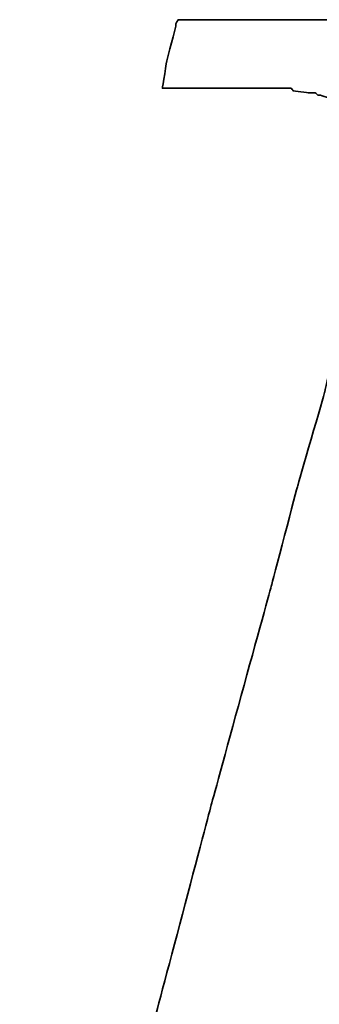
# Model space of a CAD drawing. Header units: millimetres. Extents: x -115 to 753, y -125 to 121.
# Tile 80 of 96: x 479.688 to 480.249, y 5.518 to 7.358. Entities that reach past the tile are written whole.
import ezdxf

# ---------------------------------------------------------------- set-up
doc = ezdxf.new("R2010")
doc.units = ezdxf.units.MM
doc.layers.add('DIM', color=4, linetype='Continuous')
doc.layers.add('layer 1', color=7, linetype='Continuous')

# ---------------------------------------------------------------- blocks, each defined once
blk = doc.blocks.new('TBI MOTION logo(完整正式版)')
at = {"layer": 'layer 1', "color": 22, "lineweight": 35}
blk.add_open_spline([(-40.59125, -7.943749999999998), (-40.59125, -7.943749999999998), (-40.97375, -7.943749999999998), (-40.97375, -7.943749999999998), (-40.97375, -7.943749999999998), (-40.97375, -7.943749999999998), (-41.38125, -7.943749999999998), (-41.38125, -7.943749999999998), (-41.38125, -7.943749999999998), (-41.38125, -7.943749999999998), (-41.54874999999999, -7.943749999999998), (-41.54874999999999, -7.943749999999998), (-41.54874999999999, -7.943749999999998), (-41.54874999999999, -7.943749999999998), (-41.59875, -7.943749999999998), (-41.59875, -7.943749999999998), (-41.59875, -7.943749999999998), (-41.59875, -7.943749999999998), (-41.88374999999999, -7.943749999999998), (-41.88374999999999, -7.943749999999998), (-41.88374999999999, -7.943749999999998), (-41.88374999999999, -7.943749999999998), (-41.90875, -7.91875), (-41.90875, -7.91875), (-41.90875, -7.91875), (-41.90875, -7.91875), (-42.19875, -7.871249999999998), (-42.19875, -7.871249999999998), (-42.19875, -7.871249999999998), (-42.19875, -7.871249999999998), (-42.43875, -7.82375), (-42.43875, -7.82375), (-42.43875, -7.82375), (-42.43875, -7.82375), (-42.45875, -7.82375), (-42.45875, -7.82375), (-42.45875, -7.82375), (-42.45875, -7.82375), (-42.48624999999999, -7.82375), (-42.48624999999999, -7.82375), (-42.48624999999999, -7.82375), (-42.48624999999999, -7.82375), (-42.67625, -7.723749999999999), (-42.67625, -7.723749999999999), (-42.67625, -7.723749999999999), (-42.67625, -7.723749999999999), (-42.70125, -7.70375), (-42.70125, -7.70375), (-42.70125, -7.70375), (-42.70125, -7.70375), (-42.72375, -7.678749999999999), (-42.72375, -7.678749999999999), (-42.72375, -7.678749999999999), (-42.72375, -7.678749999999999), (-42.86875, -7.488749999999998), (-42.86875, -7.488749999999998), (-42.86875, -7.488749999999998), (-42.86875, -7.488749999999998), (-42.89374999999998, -7.438749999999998), (-42.89374999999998, -7.438749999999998), (-42.89374999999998, -7.438749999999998), (-42.89374999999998, -7.438749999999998), (-42.91875, -7.388749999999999), (-42.91875, -7.388749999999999), (-42.91875, -7.388749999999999), (-42.91875, -7.388749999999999), (-42.93874999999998, -7.12875), (-42.93874999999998, -7.12875), (-42.93874999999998, -7.12875), (-42.93874999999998, -7.12875), (-42.96375, -7.103749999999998), (-42.96375, -7.103749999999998), (-42.96375, -7.103749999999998), (-42.96375, -7.103749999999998), (-42.96375, -7.053749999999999), (-42.96375, -7.053749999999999), (-42.96375, -7.053749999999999), (-42.96375, -7.053749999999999), (-42.96375, -7.00875), (-42.96375, -7.00875), (-42.96375, -7.00875), (-42.96375, -7.00875), (-42.91875, -6.69625), (-42.91875, -6.69625), (-42.91875, -6.69625), (-42.91875, -6.69625), (-42.91875, -6.62375), (-42.91875, -6.62375), (-42.91875, -6.62375), (-42.91875, -6.62375), (-42.91875, -6.59625), (-42.91875, -6.59625), (-42.91875, -6.59625), (-42.91875, -6.59625), (-42.91875, -6.57375), (-42.91875, -6.57375), (-42.91875, -6.57375), (-42.91875, -6.57375), (-42.91875, -6.528749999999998), (-42.91875, -6.528749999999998), (-42.91875, -6.528749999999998), (-42.91875, -6.528749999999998), (-42.89374999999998, -6.50375), (-42.89374999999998, -6.50375), (-42.89374999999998, -6.50375), (-42.89374999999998, -6.50375), (-42.84374999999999, -6.38375), (-42.84374999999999, -6.38375), (-42.84374999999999, -6.38375), (-42.84374999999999, -6.38375), (-42.84374999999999, -6.358749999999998), (-42.84374999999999, -6.358749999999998), (-42.84374999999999, -6.358749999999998), (-42.84374999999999, -6.358749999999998), (-42.74625, -6.143749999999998), (-42.74625, -6.143749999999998), (-42.74625, -6.143749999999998), (-42.74625, -6.143749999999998), (-42.70125, -5.853749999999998), (-42.70125, -5.853749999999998), (-42.70125, -5.853749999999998), (-42.70125, -5.853749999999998), (-42.60374999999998, -5.47125), (-42.60374999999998, -5.47125), (-42.60374999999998, -5.47125), (-42.60374999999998, -5.47125), (-42.60374999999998, -5.44875), (-42.60374999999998, -5.44875), (-42.60374999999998, -5.44875), (-42.60374999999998, -5.44875), (-42.38875, -4.678749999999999), (-42.38875, -4.678749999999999), (-42.38875, -4.678749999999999), (-42.38875, -4.678749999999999), (-42.36375, -4.653749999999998), (-42.36375, -4.653749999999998), (-42.36375, -4.653749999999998), (-42.36375, -4.653749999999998), (-42.12375, -3.69625), (-42.12375, -3.69625), (-42.12375, -3.69625), (-42.12375, -3.69625), (-42.12375, -3.67374), (-42.12375, -3.67374), (-42.12375, -3.67374), (-42.12375, -3.67374), (-41.78875, -2.593739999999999), (-41.78875, -2.593739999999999), (-41.78875, -2.593739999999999), (-41.78875, -2.593739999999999), (-41.18875, -0.19375), (-41.18875, -0.19375), (-41.18875, -0.19375), (-41.18875, -0.19375), (-40.54375, 2.20624), (-40.54375, 2.20624), (-40.54375, 2.20624), (-40.54375, 2.20624), (-40.25374999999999, 3.308749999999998), (-40.25374999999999, 3.308749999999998), (-40.25374999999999, 3.308749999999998), (-40.25374999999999, 3.308749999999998), (-39.98875, 4.27125), (-39.98875, 4.27125), (-39.98875, 4.27125), (-39.98875, 4.27125), (-39.77375, 5.131249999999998), (-39.77375, 5.131249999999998), (-39.77375, 5.131249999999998), (-39.77375, 5.131249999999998), (-39.67875, 5.47125), (-39.67875, 5.47125), (-39.67875, 5.47125), (-39.67875, 5.47125), (-39.60375, 5.756249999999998), (-39.60375, 5.756249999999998), (-39.60375, 5.756249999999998), (-39.60375, 5.756249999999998), (-39.60375, 5.78125), (-39.60375, 5.78125), (-39.60375, 5.78125), (-39.60375, 5.78125), (-39.50875, 5.97125), (-39.50875, 5.97125), (-39.50875, 5.97125), (-39.50875, 5.97125), (-39.50875, 6.138749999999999), (-39.50875, 6.138749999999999), (-39.50875, 6.138749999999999), (-39.50875, 6.138749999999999), (-39.48625, 6.166249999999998), (-39.48625, 6.166249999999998), (-39.48625, 6.166249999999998), (-39.48625, 6.166249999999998), (-39.46125, 6.286249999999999), (-39.46125, 6.286249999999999), (-39.46125, 6.286249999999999), (-39.46125, 6.286249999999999), (-39.46125, 6.426249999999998), (-39.46125, 6.426249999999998), (-39.46125, 6.426249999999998), (-39.46125, 6.426249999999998), (-39.41375, 6.426249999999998), (-39.41375, 6.426249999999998), (-39.41375, 6.426249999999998), (-39.41375, 6.426249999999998), (-39.29375, 6.69125), (-39.29375, 6.69125), (-39.29375, 6.69125), (-39.29375, 6.69125), (-39.26875, 6.741249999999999), (-39.26875, 6.741249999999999), (-39.26875, 6.741249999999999), (-39.26875, 6.741249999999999), (-39.24375, 6.76625), (-39.24375, 6.76625), (-39.24375, 6.76625), (-39.24375, 6.76625), (-38.98375, 7.006239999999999), (-38.98375, 7.006239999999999), (-38.98375, 7.006239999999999), (-38.98375, 7.006239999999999), (-38.95625, 7.026239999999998), (-38.95625, 7.026239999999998), (-38.95625, 7.026239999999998), (-38.95625, 7.026239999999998), (-38.78875, 7.126239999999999), (-38.78875, 7.126239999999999), (-38.78875, 7.126239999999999), (-38.78875, 7.126239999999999), (-38.76375, 7.126239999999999), (-38.76375, 7.126239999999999), (-38.76375, 7.126239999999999), (-38.76375, 7.126239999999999), (-38.74375, 7.126239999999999), (-38.74375, 7.126239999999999), (-38.74375, 7.126239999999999), (-38.74375, 7.126239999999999), (-38.52875, 7.171249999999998), (-38.52875, 7.171249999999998), (-38.52875, 7.171249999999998), (-38.52875, 7.171249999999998), (-38.52875, 7.196239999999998), (-38.52875, 7.196239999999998), (-38.52875, 7.196239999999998), (-38.52875, 7.196239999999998), (-38.50375, 7.196239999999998), (-38.50375, 7.196239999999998), (-38.50375, 7.196239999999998), (-38.50375, 7.196239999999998), (-38.26125, 7.21875), (-38.26125, 7.21875), (-38.26125, 7.21875), (-38.26125, 7.21875), (-38.23875000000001, 7.246239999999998), (-38.23875000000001, 7.246239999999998), (-38.23875000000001, 7.246239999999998), (-38.23875000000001, 7.246239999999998), (-38.21625, 7.246239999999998), (-38.21625, 7.246239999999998), (-38.21625, 7.246239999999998), (-38.21625, 7.246239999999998), (-38.18875, 7.246239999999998), (-38.18875, 7.246239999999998), (-38.18875, 7.246239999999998), (-38.18875, 7.246239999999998), (-37.90375, 7.246239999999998), (-37.90375, 7.246239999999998), (-37.90375, 7.246239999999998), (-37.90375, 7.246239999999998), (-37.85375, 7.246239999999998), (-37.85375, 7.246239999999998), (-37.85375, 7.246239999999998), (-37.85375, 7.246239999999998), (-37.75875, 7.246239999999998), (-37.75875, 7.246239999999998), (-37.75875, 7.246239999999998), (-37.75875, 7.246239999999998), (-37.42375, 7.246239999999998), (-37.42375, 7.246239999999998), (-37.42375, 7.246239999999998), (-37.42375, 7.246239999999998), (-37.08875, 7.246239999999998), (-37.08875, 7.246239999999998), (-37.08875, 7.246239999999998), (-37.08875, 7.246239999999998), (-37.06375, 7.246239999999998), (-37.06375, 7.246239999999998), (-37.06375, 7.246239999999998), (-37.06375, 7.246239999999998), (-37.06375, 7.266239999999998), (-37.06375, 7.266239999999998), (-37.06375, 7.266239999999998), (-37.06375, 7.266239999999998), (-37.03875, 7.291249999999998), (-37.03875, 7.291249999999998), (-37.03875, 7.291249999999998), (-37.03875, 7.291249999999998), (-37.03875, 7.31625), (-37.03875, 7.31625), (-37.03875, 7.31625), (-37.03875, 7.31625), (-36.94125, 7.676249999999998), (-36.94125, 7.676249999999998), (-36.94125, 7.676249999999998), (-36.94125, 7.676249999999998), (-36.86875, 7.98625), (-36.86875, 7.98625), (-36.86875, 7.98625), (-36.86875, 7.98625), (-36.98875000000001, 7.98625), (-36.98875000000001, 7.98625), (-36.98875000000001, 7.98625), (-36.98875000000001, 7.98625), (-37.42375, 7.98625), (-37.42375, 7.98625), (-37.42375, 7.98625), (-37.42375, 7.98625), (-37.94875, 7.98625), (-37.94875, 7.98625), (-37.94875, 7.98625), (-37.94875, 7.98625), (-38.57375, 7.98625), (-38.57375, 7.98625), (-38.57375, 7.98625), (-38.57375, 7.98625), (-39.29375, 7.98625), (-39.29375, 7.98625), (-39.29375, 7.98625), (-39.29375, 7.98625), (-40.82875, 7.98625), (-40.82875, 7.98625), (-40.82875, 7.98625), (-40.82875, 7.98625), (-42.36375, 7.98625), (-42.36375, 7.98625), (-42.36375, 7.98625), (-42.36375, 7.98625), (-43.08375, 7.98625), (-43.08375, 7.98625), (-43.08375, 7.98625), (-43.08375, 7.98625), (-43.70875, 7.98625), (-43.70875, 7.98625), (-43.70875, 7.98625), (-43.70875, 7.98625), (-44.23375, 7.98625), (-44.23375, 7.98625), (-44.23375, 7.98625), (-44.23375, 7.98625), (-44.66875, 7.98625), (-44.66875, 7.98625), (-44.66875, 7.98625), (-44.66875, 7.98625), (-44.88375, 7.98625), (-44.88375, 7.98625), (-44.88375, 7.98625), (-44.88375, 7.98625), (-44.90874999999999, 7.94125), (-44.90874999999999, 7.94125), (-44.90874999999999, 7.94125), (-44.90874999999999, 7.94125), (-44.90874999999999, 7.916249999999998), (-44.90874999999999, 7.916249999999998), (-44.90874999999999, 7.916249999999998), (-44.90874999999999, 7.916249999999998), (-45.00375, 7.55625), (-45.00375, 7.55625), (-45.00375, 7.55625), (-45.00375, 7.55625), (-45.05374999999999, 7.246239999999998), (-45.05374999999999, 7.246239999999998), (-45.05374999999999, 7.246239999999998), (-45.05374999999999, 7.246239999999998), (-44.61875, 7.246239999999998), (-44.61875, 7.246239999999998), (-44.61875, 7.246239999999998), (-44.61875, 7.246239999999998), (-44.11375, 7.246239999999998), (-44.11375, 7.246239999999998), (-44.11375, 7.246239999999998), (-44.11375, 7.246239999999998), (-43.99375, 7.246239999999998), (-43.99375, 7.246239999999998), (-43.99375, 7.246239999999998), (-43.99375, 7.246239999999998), (-43.94625, 7.246239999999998), (-43.94625, 7.246239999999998), (-43.94625, 7.246239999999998), (-43.94625, 7.246239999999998), (-43.92374, 7.246239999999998), (-43.92374, 7.246239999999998), (-43.92374, 7.246239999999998), (-43.92374, 7.246239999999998), (-43.65874999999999, 7.246239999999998), (-43.65874999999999, 7.246239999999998), (-43.65874999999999, 7.246239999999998), (-43.65874999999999, 7.246239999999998), (-43.63875, 7.21875), (-43.63875, 7.21875), (-43.63875, 7.21875), (-43.63875, 7.21875), (-43.46874999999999, 7.196239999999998), (-43.46874999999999, 7.196239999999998), (-43.46874999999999, 7.196239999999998), (-43.46874999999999, 7.196239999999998), (-43.39875, 7.196239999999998), (-43.39875, 7.196239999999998), (-43.39875, 7.196239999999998), (-43.39875, 7.196239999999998), (-43.37125, 7.171249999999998), (-43.37125, 7.171249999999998), (-43.37125, 7.171249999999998), (-43.37125, 7.171249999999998), (-43.34875, 7.171249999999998), (-43.34875, 7.171249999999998), (-43.34875, 7.171249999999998), (-43.34875, 7.171249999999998), (-43.20375, 7.126239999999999), (-43.20375, 7.126239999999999), (-43.20375, 7.126239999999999), (-43.20375, 7.126239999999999), (-43.05875, 7.076239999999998), (-43.05875, 7.076239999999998), (-43.05875, 7.076239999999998), (-43.05875, 7.076239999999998), (-43.01375, 7.076239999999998), (-43.01375, 7.076239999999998), (-43.01375, 7.076239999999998), (-43.01375, 7.076239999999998), (-42.98875, 7.026239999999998), (-42.98875, 7.026239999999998), (-42.98875, 7.026239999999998), (-42.98875, 7.026239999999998), (-42.79874999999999, 6.86125), (-42.79874999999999, 6.86125), (-42.79874999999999, 6.86125), (-42.79874999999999, 6.86125), (-42.77375, 6.81125), (-42.77375, 6.81125), (-42.77375, 6.81125), (-42.77375, 6.81125), (-42.74625, 6.76625), (-42.74625, 6.76625), (-42.74625, 6.76625), (-42.74625, 6.76625), (-42.72375, 6.47625), (-42.72375, 6.47625), (-42.72375, 6.47625), (-42.72375, 6.47625), (-42.70125, 6.45124), (-42.70125, 6.45124), (-42.70125, 6.45124), (-42.70125, 6.45124), (-42.70125, 6.426249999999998), (-42.70125, 6.426249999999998), (-42.70125, 6.426249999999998), (-42.70125, 6.426249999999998), (-42.72375, 6.40625), (-42.72375, 6.40625), (-42.72375, 6.40625), (-42.72375, 6.40625), (-42.74625, 5.97125), (-42.74625, 5.97125), (-42.74625, 5.97125), (-42.74625, 5.97125), (-42.74625, 5.94625), (-42.74625, 5.94625), (-42.74625, 5.94625), (-42.74625, 5.94625), (-42.74625, 5.926249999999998), (-42.74625, 5.926249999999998), (-42.74625, 5.926249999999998), (-42.74625, 5.926249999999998), (-42.77375, 5.876249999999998), (-42.77375, 5.876249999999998), (-42.77375, 5.876249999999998), (-42.77375, 5.876249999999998), (-42.81875, 5.80625), (-42.81875, 5.80625), (-42.81875, 5.80625), (-42.81875, 5.80625), (-42.86875, 5.63625), (-42.86875, 5.63625), (-42.86875, 5.63625), (-42.86875, 5.63625), (-42.91875, 5.39625), (-42.91875, 5.39625), (-42.91875, 5.39625), (-42.91875, 5.39625), (-42.91875, 5.37124), (-42.91875, 5.37124), (-42.91875, 5.37124), (-42.91875, 5.37124), (-43.01375, 5.10874), (-43.01375, 5.10874), (-43.01375, 5.10874), (-43.01375, 5.10874), (-43.10875, 4.771239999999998), (-43.10875, 4.771239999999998), (-43.10875, 4.771239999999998), (-43.10875, 4.771239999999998), (-43.29875, 3.956249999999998), (-43.29875, 3.956249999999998), (-43.29875, 3.956249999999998), (-43.29875, 3.956249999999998), (-43.58875, 2.951249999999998), (-43.58875, 2.951249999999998), (-43.58875, 2.951249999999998), (-43.58875, 2.951249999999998), (-43.87375, 1.87125), (-43.87375, 1.87125), (-43.87375, 1.87125), (-43.87375, 1.87125), (-44.52625, -0.50374), (-44.52625, -0.50374), (-44.52625, -0.50374), (-44.52625, -0.50374), (-45.14874999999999, -2.853749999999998), (-45.14874999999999, -2.853749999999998), (-45.14874999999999, -2.853749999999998), (-45.14874999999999, -2.853749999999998), (-45.43375, -3.95875), (-45.43375, -3.95875), (-45.43375, -3.95875), (-45.43375, -3.95875), (-45.69874999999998, -4.96875), (-45.69874999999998, -4.96875), (-45.69874999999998, -4.96875), (-45.69874999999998, -4.96875), (-45.91375, -5.78375), (-45.91375, -5.78375), (-45.91375, -5.78375), (-45.91375, -5.78375), (-46.01374999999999, -6.11875), (-46.01374999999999, -6.11875), (-46.01374999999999, -6.11875), (-46.01374999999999, -6.11875), (-46.01374999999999, -6.143749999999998), (-46.01374999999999, -6.143749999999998), (-46.01374999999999, -6.143749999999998), (-46.01374999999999, -6.143749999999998), (-46.10875, -6.40875), (-46.10875, -6.40875), (-46.10875, -6.40875), (-46.10875, -6.40875), (-46.15375, -6.648749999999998), (-46.15375, -6.648749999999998), (-46.15375, -6.648749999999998), (-46.15375, -6.648749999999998), (-46.20375, -6.83875), (-46.20375, -6.83875), (-46.20375, -6.83875), (-46.20375, -6.83875), (-46.22874999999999, -6.933749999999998), (-46.22874999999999, -6.933749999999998), (-46.22874999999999, -6.933749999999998), (-46.22874999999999, -6.933749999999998), (-46.22874999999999, -7.07875), (-46.22874999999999, -7.07875), (-46.22874999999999, -7.07875), (-46.22874999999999, -7.07875), (-46.27374999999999, -7.07875), (-46.27374999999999, -7.07875), (-46.27374999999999, -7.07875), (-46.27374999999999, -7.07875), (-46.39375, -7.34375), (-46.39375, -7.34375), (-46.39375, -7.34375), (-46.39375, -7.34375), (-46.39375, -7.36875), (-46.39375, -7.36875), (-46.39375, -7.36875), (-46.39375, -7.36875), (-46.42125, -7.388749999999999), (-46.42125, -7.388749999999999), (-46.42125, -7.388749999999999), (-46.42125, -7.388749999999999), (-46.68375, -7.678749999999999), (-46.68375, -7.678749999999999), (-46.68375, -7.678749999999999), (-46.68375, -7.678749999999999), (-46.70875, -7.70375), (-46.70875, -7.70375), (-46.70875, -7.70375), (-46.70875, -7.70375), (-46.75374999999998, -7.723749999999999), (-46.75374999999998, -7.723749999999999), (-46.75374999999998, -7.723749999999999), (-46.75374999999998, -7.723749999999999), (-47.08874999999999, -7.871249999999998), (-47.08874999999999, -7.871249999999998), (-47.08874999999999, -7.871249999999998), (-47.08874999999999, -7.871249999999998), (-47.11625, -7.871249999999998), (-47.11625, -7.871249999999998), (-47.11625, -7.871249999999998), (-47.11625, -7.871249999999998), (-47.13875, -7.893749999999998), (-47.13875, -7.893749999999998), (-47.13875, -7.893749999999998), (-47.13875, -7.893749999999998), (-47.56874999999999, -7.91875), (-47.56874999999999, -7.91875), (-47.56874999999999, -7.91875), (-47.56874999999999, -7.91875), (-47.59624999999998, -7.943749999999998), (-47.59624999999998, -7.943749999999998), (-47.59624999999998, -7.943749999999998), (-47.59624999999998, -7.943749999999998), (-47.64375, -7.943749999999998), (-47.64375, -7.943749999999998), (-47.64375, -7.943749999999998), (-47.64375, -7.943749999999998), (-47.73625, -7.943749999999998), (-47.73625, -7.943749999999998), (-47.73625, -7.943749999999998), (-47.73625, -7.943749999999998), (-48.07375, -7.943749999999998), (-48.07375, -7.943749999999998), (-48.07375, -7.943749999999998), (-48.07375, -7.943749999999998), (-48.36125, -7.943749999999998), (-48.36125, -7.943749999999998), (-48.36125, -7.943749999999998), (-48.36125, -7.943749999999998), (-48.36125, -7.966249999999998), (-48.36125, -7.966249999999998), (-48.36125, -7.966249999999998), (-48.36125, -7.966249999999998), (-48.36125, -7.991249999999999), (-48.36125, -7.991249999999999), (-48.36125, -7.991249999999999), (-48.36125, -7.991249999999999), (-48.38875, -8.013749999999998), (-48.38875, -8.013749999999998), (-48.38875, -8.013749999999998), (-48.38875, -8.013749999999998), (-48.50875, -8.34875), (-48.50875, -8.34875), (-48.50875, -8.34875), (-48.50875, -8.34875), (-48.55375, -8.68625), (-48.55375, -8.68625), (-48.55375, -8.68625), (-48.55375, -8.68625), (-48.45875, -8.68625), (-48.45875, -8.68625), (-48.45875, -8.68625), (-48.45875, -8.68625), (-48.07375, -8.68625), (-48.07375, -8.68625), (-48.07375, -8.68625), (-48.07375, -8.68625), (-47.52374999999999, -8.68625), (-47.52374999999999, -8.68625), (-47.52374999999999, -8.68625), (-47.52374999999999, -8.68625), (-46.92375, -8.68625), (-46.92375, -8.68625), (-46.92375, -8.68625), (-46.92375, -8.68625), (-46.25375, -8.68625), (-46.25375, -8.68625), (-46.25375, -8.68625), (-46.25375, -8.68625), (-46.20375, -8.68625), (-46.20375, -8.68625), (-46.20375, -8.68625), (-46.20375, -8.68625), (-44.71375, -8.68625), (-44.71375, -8.68625), (-44.71375, -8.68625), (-44.71375, -8.68625), (-43.22874999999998, -8.68625), (-43.22874999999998, -8.68625), (-43.22874999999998, -8.68625), (-43.22874999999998, -8.68625), (-42.55875, -8.68625), (-42.55875, -8.68625), (-42.55875, -8.68625), (-42.55875, -8.68625), (-42.50874999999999, -8.68625), (-42.50874999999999, -8.68625), (-42.50874999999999, -8.68625), (-42.50874999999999, -8.68625), (-41.93375, -8.68625), (-41.93375, -8.68625), (-41.93375, -8.68625), (-41.93375, -8.68625), (-41.38125, -8.68625), (-41.38125, -8.68625), (-41.38125, -8.68625), (-41.38125, -8.68625), (-40.97375, -8.68625), (-40.97375, -8.68625), (-40.97375, -8.68625), (-40.97375, -8.68625), (-40.78125, -8.68625), (-40.78125, -8.68625), (-40.78125, -8.68625), (-40.78125, -8.68625), (-40.78125, -8.638749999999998), (-40.78125, -8.638749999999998), (-40.78125, -8.638749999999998), (-40.78125, -8.638749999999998), (-40.75874999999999, -8.638749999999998), (-40.75874999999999, -8.638749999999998), (-40.75874999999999, -8.638749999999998), (-40.75874999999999, -8.638749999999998), (-40.66374999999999, -8.27875), (-40.66374999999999, -8.27875), (-40.66374999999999, -8.27875), (-40.66374999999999, -8.27875), (-40.59125, -7.943749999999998), (-40.59125, -7.943749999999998)], degree=3, knots=[0, 0, 0, 0, 0.0055865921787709, 0.0055865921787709, 0.0055865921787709, 0.0055866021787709, 0.0111731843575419, 0.0111731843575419, 0.0111731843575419, 0.0111731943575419, 0.0167597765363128, 0.0167597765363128, 0.0167597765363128, 0.0167597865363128, 0.0223463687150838, 0.0223463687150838, 0.0223463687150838, 0.0223463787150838, 0.0279329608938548, 0.0279329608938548, 0.0279329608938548, 0.0279329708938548, 0.0335195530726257, 0.0335195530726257, 0.0335195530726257, 0.0335195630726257, 0.0391061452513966, 0.0391061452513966, 0.0391061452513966, 0.0391061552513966, 0.0446927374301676, 0.0446927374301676, 0.0446927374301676, 0.0446927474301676, 0.0502793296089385, 0.0502793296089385, 0.0502793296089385, 0.0502793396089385, 0.0558659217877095, 0.0558659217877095, 0.0558659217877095, 0.0558659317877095, 0.0614525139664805, 0.0614525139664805, 0.0614525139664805, 0.0614525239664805, 0.0670391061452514, 0.0670391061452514, 0.0670391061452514, 0.0670391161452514, 0.0726256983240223, 0.0726256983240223, 0.0726256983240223, 0.0726257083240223, 0.0782122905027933, 0.0782122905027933, 0.0782122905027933, 0.0782123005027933, 0.0837988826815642, 0.0837988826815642, 0.0837988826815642, 0.0837988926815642, 0.0893854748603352, 0.0893854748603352, 0.0893854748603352, 0.0893854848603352, 0.0949720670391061, 0.0949720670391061, 0.0949720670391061, 0.0949720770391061, 0.1005586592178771, 0.1005586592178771, 0.1005586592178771, 0.1005586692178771, 0.106145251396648, 0.106145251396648, 0.106145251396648, 0.106145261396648, 0.1117318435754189, 0.1117318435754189, 0.1117318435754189, 0.1117318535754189, 0.1173184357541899, 0.1173184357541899, 0.1173184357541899, 0.1173184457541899, 0.1229050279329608, 0.1229050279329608, 0.1229050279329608, 0.1229050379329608, 0.1284916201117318, 0.1284916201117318, 0.1284916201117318, 0.1284916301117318, 0.1340782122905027, 0.1340782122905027, 0.1340782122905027, 0.1340782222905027, 0.1396648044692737, 0.1396648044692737, 0.1396648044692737, 0.1396648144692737, 0.1452513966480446, 0.1452513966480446, 0.1452513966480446, 0.1452514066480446, 0.1508379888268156, 0.1508379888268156, 0.1508379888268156, 0.1508379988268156, 0.1564245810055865, 0.1564245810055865, 0.1564245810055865, 0.1564245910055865, 0.1620111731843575, 0.1620111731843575, 0.1620111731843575, 0.1620111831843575, 0.1675977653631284, 0.1675977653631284, 0.1675977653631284, 0.1675977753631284, 0.1731843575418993, 0.1731843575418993, 0.1731843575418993, 0.1731843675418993, 0.1787709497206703, 0.1787709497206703, 0.1787709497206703, 0.1787709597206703, 0.1843575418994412, 0.1843575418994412, 0.1843575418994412, 0.1843575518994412, 0.1899441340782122, 0.1899441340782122, 0.1899441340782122, 0.1899441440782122, 0.1955307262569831, 0.1955307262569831, 0.1955307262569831, 0.1955307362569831, 0.2011173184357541, 0.2011173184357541, 0.2011173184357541, 0.2011173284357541, 0.206703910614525, 0.206703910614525, 0.206703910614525, 0.206703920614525, 0.2122905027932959, 0.2122905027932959, 0.2122905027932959, 0.2122905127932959, 0.2178770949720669, 0.2178770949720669, 0.2178770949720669, 0.2178771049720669, 0.2234636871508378, 0.2234636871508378, 0.2234636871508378, 0.2234636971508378, 0.2290502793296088, 0.2290502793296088, 0.2290502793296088, 0.2290502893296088, 0.2346368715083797, 0.2346368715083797, 0.2346368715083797, 0.2346368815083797, 0.2402234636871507, 0.2402234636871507, 0.2402234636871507, 0.2402234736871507, 0.2458100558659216, 0.2458100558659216, 0.2458100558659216, 0.2458100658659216, 0.2513966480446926, 0.2513966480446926, 0.2513966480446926, 0.2513966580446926, 0.2569832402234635, 0.2569832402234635, 0.2569832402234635, 0.2569832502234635, 0.2625698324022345, 0.2625698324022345, 0.2625698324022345, 0.2625698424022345, 0.2681564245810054, 0.2681564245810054, 0.2681564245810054, 0.2681564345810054, 0.2737430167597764, 0.2737430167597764, 0.2737430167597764, 0.2737430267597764, 0.2793296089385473, 0.2793296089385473, 0.2793296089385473, 0.2793296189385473, 0.2849162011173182, 0.2849162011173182, 0.2849162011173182, 0.2849162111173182, 0.2905027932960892, 0.2905027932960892, 0.2905027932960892, 0.2905028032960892, 0.2960893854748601, 0.2960893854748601, 0.2960893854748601, 0.29608939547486, 0.3016759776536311, 0.3016759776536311, 0.3016759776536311, 0.3016759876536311, 0.3072625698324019, 0.3072625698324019, 0.3072625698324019, 0.3072625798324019, 0.312849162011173, 0.312849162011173, 0.312849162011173, 0.312849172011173, 0.3184357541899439, 0.3184357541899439, 0.3184357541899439, 0.3184357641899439, 0.3240223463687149, 0.3240223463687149, 0.3240223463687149, 0.3240223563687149, 0.3296089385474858, 0.3296089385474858, 0.3296089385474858, 0.3296089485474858, 0.3351955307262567, 0.3351955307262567, 0.3351955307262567, 0.3351955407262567, 0.3407821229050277, 0.3407821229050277, 0.3407821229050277, 0.3407821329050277, 0.3463687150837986, 0.3463687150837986, 0.3463687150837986, 0.3463687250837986, 0.3519553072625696, 0.3519553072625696, 0.3519553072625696, 0.3519553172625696, 0.3575418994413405, 0.3575418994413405, 0.3575418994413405, 0.3575419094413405, 0.3631284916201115, 0.3631284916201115, 0.3631284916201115, 0.3631285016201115, 0.3687150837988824, 0.3687150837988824, 0.3687150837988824, 0.3687150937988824, 0.3743016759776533, 0.3743016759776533, 0.3743016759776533, 0.3743016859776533, 0.3798882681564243, 0.3798882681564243, 0.3798882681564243, 0.3798882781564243, 0.3854748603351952, 0.3854748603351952, 0.3854748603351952, 0.3854748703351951, 0.3910614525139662, 0.3910614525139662, 0.3910614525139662, 0.3910614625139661, 0.3966480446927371, 0.3966480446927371, 0.3966480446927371, 0.3966480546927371, 0.4022346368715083, 0.4022346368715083, 0.4022346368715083, 0.4022346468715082, 0.407821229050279, 0.407821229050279, 0.407821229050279, 0.407821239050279, 0.4134078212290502, 0.4134078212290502, 0.4134078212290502, 0.4134078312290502, 0.4189944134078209, 0.4189944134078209, 0.4189944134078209, 0.4189944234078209, 0.4245810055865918, 0.4245810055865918, 0.4245810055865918, 0.4245810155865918, 0.4301675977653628, 0.4301675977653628, 0.4301675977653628, 0.4301676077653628, 0.4357541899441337, 0.4357541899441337, 0.4357541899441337, 0.4357541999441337, 0.4413407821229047, 0.4413407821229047, 0.4413407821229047, 0.4413407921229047, 0.4469273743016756, 0.4469273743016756, 0.4469273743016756, 0.4469273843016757, 0.4525139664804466, 0.4525139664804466, 0.4525139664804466, 0.4525139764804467, 0.4581005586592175, 0.4581005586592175, 0.4581005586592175, 0.4581005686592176, 0.4636871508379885, 0.4636871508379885, 0.4636871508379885, 0.4636871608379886, 0.4692737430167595, 0.4692737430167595, 0.4692737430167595, 0.4692737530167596, 0.4748603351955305, 0.4748603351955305, 0.4748603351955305, 0.4748603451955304, 0.4804469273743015, 0.4804469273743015, 0.4804469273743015, 0.4804469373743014, 0.4860335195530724, 0.4860335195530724, 0.4860335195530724, 0.4860335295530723, 0.4916201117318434, 0.4916201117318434, 0.4916201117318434, 0.4916201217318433, 0.4972067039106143, 0.4972067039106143, 0.4972067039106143, 0.4972067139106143, 0.5027932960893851, 0.5027932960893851, 0.5027932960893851, 0.5027933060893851, 0.508379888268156, 0.508379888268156, 0.508379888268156, 0.508379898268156, 0.513966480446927, 0.513966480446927, 0.513966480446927, 0.5139664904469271, 0.519553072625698, 0.519553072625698, 0.519553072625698, 0.5195530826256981, 0.525139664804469, 0.525139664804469, 0.525139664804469, 0.525139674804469, 0.53072625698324, 0.53072625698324, 0.53072625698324, 0.5307262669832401, 0.536312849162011, 0.536312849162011, 0.536312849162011, 0.5363128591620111, 0.541899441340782, 0.541899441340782, 0.541899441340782, 0.5418994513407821, 0.547486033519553, 0.547486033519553, 0.547486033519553, 0.547486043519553, 0.553072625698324, 0.553072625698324, 0.553072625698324, 0.5530726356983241, 0.558659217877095, 0.558659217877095, 0.558659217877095, 0.558659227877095, 0.564245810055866, 0.564245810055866, 0.564245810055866, 0.564245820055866, 0.569832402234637, 0.569832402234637, 0.569832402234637, 0.5698324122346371, 0.575418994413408, 0.575418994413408, 0.575418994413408, 0.575419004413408, 0.581005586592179, 0.581005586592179, 0.581005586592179, 0.581005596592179, 0.58659217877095, 0.58659217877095, 0.58659217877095, 0.58659218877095, 0.592178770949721, 0.592178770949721, 0.592178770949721, 0.5921787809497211, 0.5977653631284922, 0.5977653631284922, 0.5977653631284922, 0.5977653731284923, 0.603351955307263, 0.603351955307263, 0.603351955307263, 0.603351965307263, 0.608938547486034, 0.608938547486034, 0.608938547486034, 0.608938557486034, 0.6145251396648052, 0.6145251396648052, 0.6145251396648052, 0.6145251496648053, 0.6201117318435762, 0.6201117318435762, 0.6201117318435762, 0.6201117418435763, 0.6256983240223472, 0.6256983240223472, 0.6256983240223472, 0.6256983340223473, 0.631284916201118, 0.631284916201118, 0.631284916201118, 0.631284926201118, 0.6368715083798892, 0.6368715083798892, 0.6368715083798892, 0.6368715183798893, 0.6424581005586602, 0.6424581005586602, 0.6424581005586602, 0.6424581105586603, 0.6480446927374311, 0.6480446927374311, 0.6480446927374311, 0.6480447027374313, 0.6536312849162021, 0.6536312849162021, 0.6536312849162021, 0.6536312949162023, 0.6592178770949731, 0.6592178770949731, 0.6592178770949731, 0.6592178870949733, 0.6648044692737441, 0.6648044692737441, 0.6648044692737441, 0.6648044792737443, 0.6703910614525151, 0.6703910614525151, 0.6703910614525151, 0.6703910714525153, 0.6759776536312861, 0.6759776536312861, 0.6759776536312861, 0.6759776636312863, 0.6815642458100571, 0.6815642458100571, 0.6815642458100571, 0.6815642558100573, 0.687150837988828, 0.687150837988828, 0.687150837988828, 0.687150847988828, 0.6927374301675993, 0.6927374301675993, 0.6927374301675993, 0.6927374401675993, 0.69832402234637, 0.69832402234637, 0.69832402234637, 0.69832403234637, 0.703910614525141, 0.703910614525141, 0.703910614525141, 0.703910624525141, 0.7094972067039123, 0.7094972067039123, 0.7094972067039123, 0.7094972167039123, 0.715083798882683, 0.715083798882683, 0.715083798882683, 0.715083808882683, 0.7206703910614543, 0.7206703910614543, 0.7206703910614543, 0.7206704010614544, 0.7262569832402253, 0.7262569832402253, 0.7262569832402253, 0.7262569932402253, 0.731843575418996, 0.731843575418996, 0.731843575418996, 0.731843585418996, 0.7374301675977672, 0.7374301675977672, 0.7374301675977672, 0.7374301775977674, 0.7430167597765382, 0.7430167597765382, 0.7430167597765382, 0.7430167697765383, 0.7486033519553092, 0.7486033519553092, 0.7486033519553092, 0.7486033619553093, 0.75418994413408, 0.75418994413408, 0.75418994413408, 0.75418995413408, 0.7597765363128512, 0.7597765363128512, 0.7597765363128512, 0.7597765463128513, 0.7653631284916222, 0.7653631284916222, 0.7653631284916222, 0.7653631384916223, 0.770949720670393, 0.770949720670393, 0.770949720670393, 0.770949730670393, 0.7765363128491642, 0.7765363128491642, 0.7765363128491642, 0.7765363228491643, 0.7821229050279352, 0.7821229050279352, 0.7821229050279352, 0.7821229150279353, 0.787709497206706, 0.787709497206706, 0.787709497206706, 0.787709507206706, 0.7932960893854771, 0.7932960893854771, 0.7932960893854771, 0.7932960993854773, 0.798882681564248, 0.798882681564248, 0.798882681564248, 0.798882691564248, 0.8044692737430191, 0.8044692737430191, 0.8044692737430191, 0.8044692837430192, 0.8100558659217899, 0.8100558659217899, 0.8100558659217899, 0.81005587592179, 0.8156424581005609, 0.8156424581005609, 0.8156424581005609, 0.815642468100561, 0.8212290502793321, 0.8212290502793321, 0.8212290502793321, 0.8212290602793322, 0.8268156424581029, 0.8268156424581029, 0.8268156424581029, 0.826815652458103, 0.8324022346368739, 0.8324022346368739, 0.8324022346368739, 0.832402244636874, 0.8379888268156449, 0.8379888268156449, 0.8379888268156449, 0.837988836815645, 0.8435754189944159, 0.8435754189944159, 0.8435754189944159, 0.843575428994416, 0.8491620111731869, 0.8491620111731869, 0.8491620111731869, 0.849162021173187, 0.8547486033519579, 0.8547486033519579, 0.8547486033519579, 0.854748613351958, 0.8603351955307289, 0.8603351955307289, 0.8603351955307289, 0.860335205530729, 0.8659217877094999, 0.8659217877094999, 0.8659217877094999, 0.8659217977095, 0.8715083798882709, 0.8715083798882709, 0.8715083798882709, 0.871508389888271, 0.8770949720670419, 0.8770949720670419, 0.8770949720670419, 0.877094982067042, 0.8826815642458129, 0.8826815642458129, 0.8826815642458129, 0.882681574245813, 0.888268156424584, 0.888268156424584, 0.888268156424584, 0.8882681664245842, 0.8938547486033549, 0.8938547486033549, 0.8938547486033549, 0.893854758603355, 0.8994413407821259, 0.8994413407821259, 0.8994413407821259, 0.899441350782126, 0.9050279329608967, 0.9050279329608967, 0.9050279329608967, 0.9050279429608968, 0.9106145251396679, 0.9106145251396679, 0.9106145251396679, 0.910614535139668, 0.9162011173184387, 0.9162011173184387, 0.9162011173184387, 0.9162011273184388, 0.9217877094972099, 0.9217877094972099, 0.9217877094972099, 0.92178771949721, 0.9273743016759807, 0.9273743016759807, 0.9273743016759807, 0.9273743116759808, 0.9329608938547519, 0.9329608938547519, 0.9329608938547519, 0.932960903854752, 0.9385474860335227, 0.9385474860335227, 0.9385474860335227, 0.9385474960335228, 0.944134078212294, 0.944134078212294, 0.944134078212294, 0.9441340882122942, 0.9497206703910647, 0.9497206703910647, 0.9497206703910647, 0.9497206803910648, 0.9553072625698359, 0.9553072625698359, 0.9553072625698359, 0.955307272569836, 0.960893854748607, 0.960893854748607, 0.960893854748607, 0.9608938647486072, 0.9664804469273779, 0.9664804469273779, 0.9664804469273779, 0.966480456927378, 0.972067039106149, 0.972067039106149, 0.972067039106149, 0.9720670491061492, 0.9776536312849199, 0.9776536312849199, 0.9776536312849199, 0.97765364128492, 0.9832402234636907, 0.9832402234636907, 0.9832402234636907, 0.9832402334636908, 0.988826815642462, 0.988826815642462, 0.988826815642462, 0.9888268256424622, 0.9944134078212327, 0.9944134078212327, 0.9944134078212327, 0.9944134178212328, 1, 1, 1, 1], dxfattribs=at)

msp = doc.modelspace()

# ---------------------------------------------------------------- block references
at = {"layer": 'DIM', "xscale": 0.1729727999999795, "yscale": 0.1729727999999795, "zscale": 0.1729727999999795}
msp.add_blockref('TBI MOTION logo(完整正式版)', (487.7485377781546, 5.97700432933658), dxfattribs=at)

doc.saveas('drawing.dxf')
